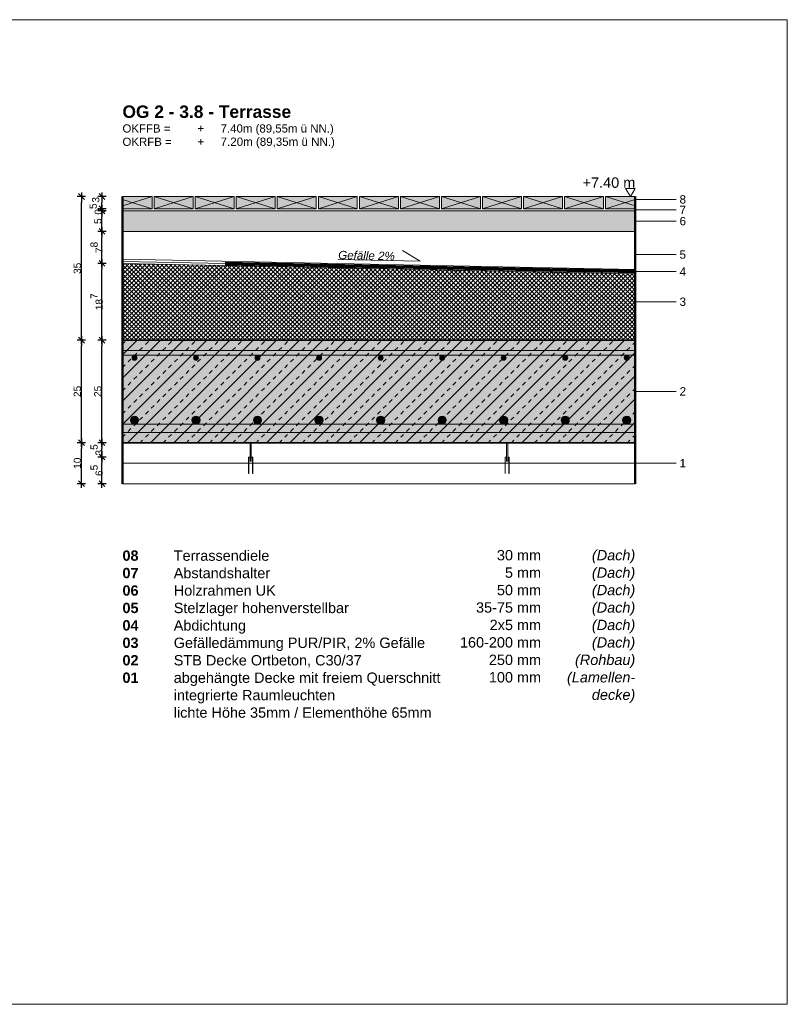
# Model space of a CAD drawing. Header units: metres. Extents: x 0.9 to 30.1, y -10.7 to 8.6.
# Tile 255 of 256: x 20.1 to 22, y 1.8 to 4.2. Entities that reach past the tile are written whole.
import ezdxf

# ---------------------------------------------------------------- set-up
doc = ezdxf.new("R2010")
doc.units = ezdxf.units.M
doc.header["$PDMODE"] = 1
doc.header["$PDSIZE"] = -2
doc.linetypes.add('Dash Style-37', pattern=[2.25, 1, -1.25])
doc.layers.get('0').update_dxf_attribs({"lineweight": 25})
for name, color, linetype, lineweight in [('021_Dachabdichtungsarbeiten-Belag auf Stelzlager', 7, 'Continuous', 13), ('Bemaßung', 7, 'Continuous', 9), ('Keine', 7, 'Continuous', 9)]:
    doc.layers.add(name, color=color, linetype=linetype, lineweight=lineweight)
doc.layers.get('0').freeze()
doc.styles.add('Arial', font='arial.ttf')
doc.styles.add('Arial (bold)', font='arialbd.ttf')
doc.styles.add('Arial (italic)', font='ariali.ttf')
doc.dimstyles.new('boris100', dxfattribs={"dimtxt": 17.652669, "dimasz": 0.001414, "dimexe": 0.001, "dimexo": 0.01, "dimgap": 0.0001, "dimtad": 1, "dimdec": 4, "dimtxsty": 'Arial', "dimblk": 'VW_SLASH', "dimblk1": 'VW_SLASH', "dimblk2": 'VW_SLASH', "dimcen": 0, "dimdle": 0.001, "dimadec": 3, "dimazin": 0, "dimtfac": 0.8, "dimtdec": 4, "dimtix": 1, "dimtmove": 0, "dimatfit": 0, "dimldrblk": 'VW_FILLEDARROW', "dimfxl": 0.001, "dimfxlon": 1, "dimfrac": 2, "dimtolj": 1, "dimarcsym": 0})

# ---------------------------------------------------------------- blocks, each defined once
blk = doc.blocks.new('Group-44')
at = {"layer": '021_Dachabdichtungsarbeiten-Belag auf Stelzlager', "linetype": 'Continuous', "lineweight": 0, "transparency": 33554687}
blk.add_hatch(color=7, dxfattribs=at).paths.add_polyline_path([(20.3794, 3.7689), (20.4519, 3.7689), (20.4519, 3.7389), (20.3794, 3.7389)])
at = {"layer": '021_Dachabdichtungsarbeiten-Belag auf Stelzlager', "color": 8, "linetype": 'Continuous', "lineweight": 9, "transparency": 33554687}
for p, q in [((20.3794, 3.746), (20.4519, 3.7689)), ((20.3794, 3.7618), (20.4519, 3.7389))]:
    blk.add_line(p, q, dxfattribs=at)
at = {"layer": '021_Dachabdichtungsarbeiten-Belag auf Stelzlager', "color": 7, "linetype": 'Continuous', "lineweight": 18, "transparency": 33554687, "flags": 128}
blk.add_lwpolyline([(20.3794, 3.7689), (20.4519, 3.7689), (20.4519, 3.7389), (20.3794, 3.7389)], close=True, dxfattribs=at)
blk = doc.blocks.new('VW_SLASH')
at = {"color": 0, "linetype": 'ByBlock', "lineweight": -2, "transparency": 16777216}
blk.add_line((0.71, 0), (-1, 0), dxfattribs=at)
at = {"color": 0, "linetype": 'Continuous', "lineweight": 20, "transparency": 16777216, "flags": 128}
blk.add_lwpolyline([(0.5, 0.5), (-0.5, -0.5)], dxfattribs=at)
blk = doc.blocks.new('*D74')
at = {"layer": 'Bemaßung', "color": 0, "lineweight": -2}
for p, q in [((20.2894, 3.7689), (20.2694, 3.7689)), ((20.2794, 3.433), (20.2794, 3.7548)), ((20.2894, 3.4189), (20.2694, 3.4189))]:
    blk.add_line(p, q, dxfattribs=at)
at = {"layer": 'Defpoints', "color": 0}
for p in [(20.2794, 3.7689), (20.3794, 3.7689), (20.3794, 3.4189)]:
    blk.add_point(p, dxfattribs=at)
at = {"layer": 'Bemaßung', "color": 0, "lineweight": -2, "xscale": 0.014138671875, "yscale": 0.014138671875, "zscale": 0.014138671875}
for p, rotation in [((20.2794, 3.7689), 90), ((20.2794, 3.4189), 270)]:
    blk.add_blockref('VW_SLASH', p, dxfattribs=dict(at, rotation=rotation))
at = {"layer": 'Bemaßung', "color": 0, "insert": (20.2694, 3.5939), "char_height": 0.01765, "attachment_point": 5, "rotation": 90, "style": 'Arial'}
blk.add_mtext('\\A1;35', dxfattribs=at)
blk = doc.blocks.new('VW_FILLEDARROW')
at = {"linetype": 'Continuous', "lineweight": 5, "true_color": 0xb9b9b9, "transparency": 16777216}
h = blk.add_hatch(dxfattribs=at)
h.set_pattern_fill('Dämm', color=9, style=0, pattern_type=2)
h.set_pattern_definition([(-45, (0, 0), (0.00053033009, 0.00053033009), []), (-135, (0, 0), (0.00053033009, -0.00053033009), [])])
h.paths.add_polyline_path([(-2.25, 0.6), (0, 0), (-2.25, -0.6)])
at = {"color": 0, "linetype": 'Continuous', "lineweight": 5, "transparency": 16777216, "flags": 128}
blk.add_lwpolyline([(-2.25, 0.6), (0, 0), (-2.25, -0.6)], close=True, dxfattribs=at)
blk = doc.blocks.new('*D75')
at = {"layer": 'Bemaßung', "color": 0, "lineweight": -2}
for p, q in [((20.2894, 3.4189), (20.2694, 3.4189)), ((20.2794, 3.183), (20.2794, 3.4048)), ((20.2894, 3.1689), (20.2694, 3.1689))]:
    blk.add_line(p, q, dxfattribs=at)
at = {"layer": 'Defpoints', "color": 0}
for p in [(20.2794, 3.4189), (20.3794, 3.4189), (20.3794, 3.1689)]:
    blk.add_point(p, dxfattribs=at)
at = {"layer": 'Bemaßung', "color": 0, "lineweight": -2, "xscale": 0.014138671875, "yscale": 0.014138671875, "zscale": 0.014138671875}
for p, rotation in [((20.2794, 3.4189), 90), ((20.2794, 3.1689), 270)]:
    blk.add_blockref('VW_SLASH', p, dxfattribs=dict(at, rotation=rotation))
at = {"layer": 'Bemaßung', "color": 0, "insert": (20.2694, 3.2939), "char_height": 0.01765, "attachment_point": 5, "rotation": 90, "style": 'Arial'}
blk.add_mtext('\\A1;25', dxfattribs=at)
blk = doc.blocks.new('*D76')
at = {"layer": 'Bemaßung', "color": 0, "lineweight": -2}
for p, q in [((20.2894, 3.1689), (20.2694, 3.1689)), ((20.2794, 3.083), (20.2794, 3.1548)), ((20.2894, 3.0689), (20.2694, 3.0689))]:
    blk.add_line(p, q, dxfattribs=at)
at = {"layer": 'Defpoints', "color": 0}
for p in [(20.2794, 3.1689), (20.3794, 3.1689), (20.3794, 3.0689)]:
    blk.add_point(p, dxfattribs=at)
at = {"layer": 'Bemaßung', "color": 0, "lineweight": -2, "xscale": 0.014138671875, "yscale": 0.014138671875, "zscale": 0.014138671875}
for p, rotation in [((20.2794, 3.1689), 90), ((20.2794, 3.0689), 270)]:
    blk.add_blockref('VW_SLASH', p, dxfattribs=dict(at, rotation=rotation))
at = {"layer": 'Bemaßung', "color": 0, "insert": (20.2694, 3.1189), "char_height": 0.01765, "attachment_point": 5, "rotation": 90, "style": 'Arial'}
blk.add_mtext('\\A1;10', dxfattribs=at)
blk = doc.blocks.new('*D77')
at = {"layer": 'Bemaßung', "color": 0, "lineweight": -2}
for p, q in [((20.3394, 3.7689), (20.3194, 3.7689)), ((20.3294, 3.753), (20.3294, 3.7548)), ((20.3394, 3.7389), (20.3194, 3.7389))]:
    blk.add_line(p, q, dxfattribs=at)
at = {"layer": 'Defpoints', "color": 0}
for p in [(20.3294, 3.7689), (20.3794, 3.7689), (20.3794, 3.7389)]:
    blk.add_point(p, dxfattribs=at)
at = {"layer": 'Bemaßung', "color": 0, "lineweight": -2, "xscale": 0.014138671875, "yscale": 0.014138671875, "zscale": 0.014138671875}
for p, rotation in [((20.3294, 3.7689), 90), ((20.3294, 3.7389), 270)]:
    blk.add_blockref('VW_SLASH', p, dxfattribs=dict(at, rotation=rotation))
at = {"layer": 'Bemaßung', "color": 0, "insert": (20.3142, 3.761), "char_height": 0.01765, "attachment_point": 5, "rotation": 90, "style": 'Arial'}
blk.add_mtext('\\A1;3', dxfattribs=at)
blk = doc.blocks.new('*D78')
at = {"layer": 'Bemaßung', "color": 0, "lineweight": -2}
for p, q in [((20.3294, 3.748), (20.3294, 3.7248)), ((20.3394, 3.7389), (20.3194, 3.7389)), ((20.3394, 3.7339), (20.3194, 3.7339))]:
    blk.add_line(p, q, dxfattribs=at)
at = {"layer": 'Defpoints', "color": 0}
for p in [(20.3294, 3.7389), (20.3794, 3.7389), (20.3794, 3.7339)]:
    blk.add_point(p, dxfattribs=at)
at = {"layer": 'Bemaßung', "color": 0, "lineweight": -2, "xscale": 0.014138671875, "yscale": 0.014138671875, "zscale": 0.014138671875}
for p, rotation in [((20.3294, 3.7389), 90), ((20.3294, 3.7339), 270)]:
    blk.add_blockref('VW_SLASH', p, dxfattribs=dict(at, rotation=rotation))
at = {"layer": 'Bemaßung', "color": 0, "insert": (20.3142, 3.7385), "char_height": 0.017653, "attachment_point": 5, "rotation": 90, "style": 'Arial'}
blk.add_mtext('\\A1;0\\S5^ ;', dxfattribs=at)
blk = doc.blocks.new('*D79')
at = {"layer": 'Bemaßung', "color": 0, "lineweight": -2}
for p, q in [((20.3394, 3.7339), (20.3194, 3.7339)), ((20.3294, 3.698), (20.3294, 3.7198)), ((20.3394, 3.6839), (20.3194, 3.6839))]:
    blk.add_line(p, q, dxfattribs=at)
at = {"layer": 'Defpoints', "color": 0}
for p in [(20.3294, 3.7339), (20.3794, 3.7339), (20.3794, 3.6839)]:
    blk.add_point(p, dxfattribs=at)
at = {"layer": 'Bemaßung', "color": 0, "lineweight": -2, "xscale": 0.014138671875, "yscale": 0.014138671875, "zscale": 0.014138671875}
for p, rotation in [((20.3294, 3.7339), 90), ((20.3294, 3.6839), 270)]:
    blk.add_blockref('VW_SLASH', p, dxfattribs=dict(at, rotation=rotation))
at = {"layer": 'Bemaßung', "color": 0, "insert": (20.3194, 3.7089), "char_height": 0.01765, "attachment_point": 5, "rotation": 90, "style": 'Arial'}
blk.add_mtext('\\A1;5', dxfattribs=at)
blk = doc.blocks.new('*D80')
at = {"layer": 'Bemaßung', "color": 0, "lineweight": -2}
for p, q in [((20.3394, 3.6839), (20.3194, 3.6839)), ((20.3294, 3.62), (20.3294, 3.6698)), ((20.3394, 3.6059), (20.3194, 3.6059))]:
    blk.add_line(p, q, dxfattribs=at)
at = {"layer": 'Defpoints', "color": 0}
for p in [(20.3294, 3.6839), (20.3794, 3.6839), (20.3794, 3.6059)]:
    blk.add_point(p, dxfattribs=at)
at = {"layer": 'Bemaßung', "color": 0, "lineweight": -2, "xscale": 0.014138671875, "yscale": 0.014138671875, "zscale": 0.014138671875}
for p, rotation in [((20.3294, 3.6839), 90), ((20.3294, 3.6059), 270)]:
    blk.add_blockref('VW_SLASH', p, dxfattribs=dict(at, rotation=rotation))
at = {"layer": 'Bemaßung', "color": 0, "insert": (20.3164, 3.6449), "char_height": 0.017653, "attachment_point": 5, "rotation": 90, "style": 'Arial'}
blk.add_mtext('\\A1;7\\S8^ ;', dxfattribs=at)
blk = doc.blocks.new('*D81')
at = {"layer": 'Bemaßung', "color": 0, "lineweight": -2}
for p, q in [((20.3394, 3.6059), (20.3194, 3.6059)), ((20.3294, 3.433), (20.3294, 3.5918)), ((20.3394, 3.4189), (20.3194, 3.4189))]:
    blk.add_line(p, q, dxfattribs=at)
at = {"layer": 'Defpoints', "color": 0}
for p in [(20.3294, 3.6059), (20.3794, 3.6059), (20.3794, 3.4189)]:
    blk.add_point(p, dxfattribs=at)
at = {"layer": 'Bemaßung', "color": 0, "lineweight": -2, "xscale": 0.014138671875, "yscale": 0.014138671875, "zscale": 0.014138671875}
for p, rotation in [((20.3294, 3.6059), 90), ((20.3294, 3.4189), 270)]:
    blk.add_blockref('VW_SLASH', p, dxfattribs=dict(at, rotation=rotation))
at = {"layer": 'Bemaßung', "color": 0, "insert": (20.3166, 3.5124), "char_height": 0.017653, "attachment_point": 5, "rotation": 90, "style": 'Arial'}
blk.add_mtext('\\A1;18\\S7^ ;', dxfattribs=at)
blk = doc.blocks.new('*D82')
at = {"layer": 'Bemaßung', "color": 0, "lineweight": -2}
for p, q in [((20.3394, 3.4189), (20.3194, 3.4189)), ((20.3294, 3.183), (20.3294, 3.4048)), ((20.3394, 3.1689), (20.3194, 3.1689))]:
    blk.add_line(p, q, dxfattribs=at)
at = {"layer": 'Defpoints', "color": 0}
for p in [(20.3294, 3.4189), (20.3794, 3.4189), (20.3794, 3.1689)]:
    blk.add_point(p, dxfattribs=at)
at = {"layer": 'Bemaßung', "color": 0, "lineweight": -2, "xscale": 0.014138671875, "yscale": 0.014138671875, "zscale": 0.014138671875}
for p, rotation in [((20.3294, 3.4189), 90), ((20.3294, 3.1689), 270)]:
    blk.add_blockref('VW_SLASH', p, dxfattribs=dict(at, rotation=rotation))
at = {"layer": 'Bemaßung', "color": 0, "insert": (20.3194, 3.2939), "char_height": 0.01765, "attachment_point": 5, "rotation": 90, "style": 'Arial'}
blk.add_mtext('\\A1;25', dxfattribs=at)
blk = doc.blocks.new('*D83')
at = {"layer": 'Bemaßung', "color": 0, "lineweight": -2}
for p, q in [((20.3394, 3.1689), (20.3194, 3.1689)), ((20.3294, 3.148), (20.3294, 3.1548)), ((20.3394, 3.1339), (20.3194, 3.1339))]:
    blk.add_line(p, q, dxfattribs=at)
at = {"layer": 'Defpoints', "color": 0}
for p in [(20.3294, 3.1689), (20.3794, 3.1689), (20.6869, 3.1339)]:
    blk.add_point(p, dxfattribs=at)
at = {"layer": 'Bemaßung', "color": 0, "lineweight": -2, "xscale": 0.014138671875, "yscale": 0.014138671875, "zscale": 0.014138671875}
for p, rotation in [((20.3294, 3.1689), 90), ((20.3294, 3.1339), 270)]:
    blk.add_blockref('VW_SLASH', p, dxfattribs=dict(at, rotation=rotation))
at = {"layer": 'Bemaßung', "color": 0, "insert": (20.3164, 3.1514), "char_height": 0.017653, "attachment_point": 5, "rotation": 90, "style": 'Arial'}
blk.add_mtext('\\A1;3\\S5^ ;', dxfattribs=at)
blk = doc.blocks.new('*D84')
at = {"layer": 'Bemaßung', "color": 0, "lineweight": -2}
for p, q in [((20.3394, 3.1339), (20.3194, 3.1339)), ((20.3294, 3.083), (20.3294, 3.1198)), ((20.3394, 3.0689), (20.3194, 3.0689))]:
    blk.add_line(p, q, dxfattribs=at)
at = {"layer": 'Defpoints', "color": 0}
for p in [(20.3294, 3.1339), (20.6869, 3.1339), (20.3794, 3.0689)]:
    blk.add_point(p, dxfattribs=at)
at = {"layer": 'Bemaßung', "color": 0, "lineweight": -2, "xscale": 0.014138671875, "yscale": 0.014138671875, "zscale": 0.014138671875}
for p, rotation in [((20.3294, 3.1339), 90), ((20.3294, 3.0689), 270)]:
    blk.add_blockref('VW_SLASH', p, dxfattribs=dict(at, rotation=rotation))
at = {"layer": 'Bemaßung', "color": 0, "insert": (20.3164, 3.1014), "char_height": 0.017653, "attachment_point": 5, "rotation": 90, "style": 'Arial'}
blk.add_mtext('\\A1;6\\S5^ ;', dxfattribs=at)
blk = doc.blocks.new('Group-55')
at = {"layer": '021_Dachabdichtungsarbeiten-Belag auf Stelzlager', "linetype": 'Continuous', "lineweight": 0, "transparency": 33554687}
blk.add_hatch(color=7, dxfattribs=at).paths.add_polyline_path([(21.2569, 3.7689), (21.3519, 3.7689), (21.3519, 3.7389), (21.2569, 3.7389)])
at = {"layer": '021_Dachabdichtungsarbeiten-Belag auf Stelzlager', "color": 8, "linetype": 'Continuous', "lineweight": 9, "transparency": 33554687}
for p, q in [((21.2569, 3.7689), (21.3519, 3.7389)), ((21.2569, 3.7389), (21.3519, 3.7689))]:
    blk.add_line(p, q, dxfattribs=at)
at = {"layer": '021_Dachabdichtungsarbeiten-Belag auf Stelzlager', "color": 7, "linetype": 'Continuous', "lineweight": 18, "transparency": 33554687, "flags": 128}
blk.add_lwpolyline([(21.2569, 3.7689), (21.3519, 3.7689), (21.3519, 3.7389), (21.2569, 3.7389)], close=True, dxfattribs=at)
blk = doc.blocks.new('Group-56')
at = {"layer": '021_Dachabdichtungsarbeiten-Belag auf Stelzlager', "linetype": 'Continuous', "lineweight": 0, "transparency": 33554687}
blk.add_hatch(color=7, dxfattribs=at).paths.add_polyline_path([(21.3569, 3.7689), (21.4519, 3.7689), (21.4519, 3.7389), (21.3569, 3.7389)])
at = {"layer": '021_Dachabdichtungsarbeiten-Belag auf Stelzlager', "color": 8, "linetype": 'Continuous', "lineweight": 9, "transparency": 33554687}
for p, q in [((21.3569, 3.7689), (21.4519, 3.7389)), ((21.3569, 3.7389), (21.4519, 3.7689))]:
    blk.add_line(p, q, dxfattribs=at)
at = {"layer": '021_Dachabdichtungsarbeiten-Belag auf Stelzlager', "color": 7, "linetype": 'Continuous', "lineweight": 18, "transparency": 33554687, "flags": 128}
blk.add_lwpolyline([(21.3569, 3.7689), (21.4519, 3.7689), (21.4519, 3.7389), (21.3569, 3.7389)], close=True, dxfattribs=at)
blk = doc.blocks.new('Group-57')
at = {"layer": '021_Dachabdichtungsarbeiten-Belag auf Stelzlager', "linetype": 'Continuous', "lineweight": 0, "transparency": 33554687}
blk.add_hatch(color=7, dxfattribs=at).paths.add_polyline_path([(21.4569, 3.7689), (21.5519, 3.7689), (21.5519, 3.7389), (21.4569, 3.7389)])
at = {"layer": '021_Dachabdichtungsarbeiten-Belag auf Stelzlager', "color": 8, "linetype": 'Continuous', "lineweight": 9, "transparency": 33554687}
for p, q in [((21.4569, 3.7689), (21.5519, 3.7389)), ((21.4569, 3.7389), (21.5519, 3.7689))]:
    blk.add_line(p, q, dxfattribs=at)
at = {"layer": '021_Dachabdichtungsarbeiten-Belag auf Stelzlager', "color": 7, "linetype": 'Continuous', "lineweight": 18, "transparency": 33554687, "flags": 128}
blk.add_lwpolyline([(21.4569, 3.7689), (21.5519, 3.7689), (21.5519, 3.7389), (21.4569, 3.7389)], close=True, dxfattribs=at)
blk = doc.blocks.new('Group-58')
at = {"layer": '021_Dachabdichtungsarbeiten-Belag auf Stelzlager', "linetype": 'Continuous', "lineweight": 0, "transparency": 33554687}
blk.add_hatch(color=7, dxfattribs=at).paths.add_polyline_path([(21.5569, 3.7689), (21.6294, 3.7689), (21.6294, 3.7389), (21.5569, 3.7389)])
at = {"layer": '021_Dachabdichtungsarbeiten-Belag auf Stelzlager', "color": 8, "linetype": 'Continuous', "lineweight": 9, "transparency": 33554687}
for p, q in [((21.5569, 3.7689), (21.6294, 3.746)), ((21.5569, 3.7389), (21.6294, 3.7618))]:
    blk.add_line(p, q, dxfattribs=at)
at = {"layer": '021_Dachabdichtungsarbeiten-Belag auf Stelzlager', "color": 7, "linetype": 'Continuous', "lineweight": 18, "transparency": 33554687, "flags": 128}
blk.add_lwpolyline([(21.5569, 3.7689), (21.6294, 3.7689), (21.6294, 3.7389), (21.5569, 3.7389)], close=True, dxfattribs=at)
blk = doc.blocks.new('Group-59')
at = {"layer": '021_Dachabdichtungsarbeiten-Belag auf Stelzlager', "linetype": 'Continuous', "lineweight": 0, "transparency": 33554687}
blk.add_hatch(color=7, dxfattribs=at).paths.add_polyline_path([(20.9569, 3.7689), (21.0519, 3.7689), (21.0519, 3.7389), (20.9569, 3.7389)])
at = {"layer": '021_Dachabdichtungsarbeiten-Belag auf Stelzlager', "color": 8, "linetype": 'Continuous', "lineweight": 9, "transparency": 33554687}
for p, q in [((20.9569, 3.7689), (21.0519, 3.7389)), ((20.9569, 3.7389), (21.0519, 3.7689))]:
    blk.add_line(p, q, dxfattribs=at)
at = {"layer": '021_Dachabdichtungsarbeiten-Belag auf Stelzlager', "color": 7, "linetype": 'Continuous', "lineweight": 18, "transparency": 33554687, "flags": 128}
blk.add_lwpolyline([(20.9569, 3.7689), (21.0519, 3.7689), (21.0519, 3.7389), (20.9569, 3.7389)], close=True, dxfattribs=at)
blk = doc.blocks.new('Group-60')
at = {"layer": '021_Dachabdichtungsarbeiten-Belag auf Stelzlager', "linetype": 'Continuous', "lineweight": 0, "transparency": 33554687}
blk.add_hatch(color=7, dxfattribs=at).paths.add_polyline_path([(21.0569, 3.7689), (21.1519, 3.7689), (21.1519, 3.7389), (21.0569, 3.7389)])
at = {"layer": '021_Dachabdichtungsarbeiten-Belag auf Stelzlager', "color": 8, "linetype": 'Continuous', "lineweight": 9, "transparency": 33554687}
for p, q in [((21.0569, 3.7689), (21.1519, 3.7389)), ((21.0569, 3.7389), (21.1519, 3.7689))]:
    blk.add_line(p, q, dxfattribs=at)
at = {"layer": '021_Dachabdichtungsarbeiten-Belag auf Stelzlager', "color": 7, "linetype": 'Continuous', "lineweight": 18, "transparency": 33554687, "flags": 128}
blk.add_lwpolyline([(21.0569, 3.7689), (21.1519, 3.7689), (21.1519, 3.7389), (21.0569, 3.7389)], close=True, dxfattribs=at)
blk = doc.blocks.new('Group-61')
at = {"layer": '021_Dachabdichtungsarbeiten-Belag auf Stelzlager', "linetype": 'Continuous', "lineweight": 0, "transparency": 33554687}
blk.add_hatch(color=7, dxfattribs=at).paths.add_polyline_path([(21.1569, 3.7689), (21.2519, 3.7689), (21.2519, 3.7389), (21.1569, 3.7389)])
at = {"layer": '021_Dachabdichtungsarbeiten-Belag auf Stelzlager', "color": 8, "linetype": 'Continuous', "lineweight": 9, "transparency": 33554687}
for p, q in [((21.1569, 3.7689), (21.2519, 3.7389)), ((21.1569, 3.7389), (21.2519, 3.7689))]:
    blk.add_line(p, q, dxfattribs=at)
at = {"layer": '021_Dachabdichtungsarbeiten-Belag auf Stelzlager', "color": 7, "linetype": 'Continuous', "lineweight": 18, "transparency": 33554687, "flags": 128}
blk.add_lwpolyline([(21.1569, 3.7689), (21.2519, 3.7689), (21.2519, 3.7389), (21.1569, 3.7389)], close=True, dxfattribs=at)
blk = doc.blocks.new('Group-62')
at = {"layer": '021_Dachabdichtungsarbeiten-Belag auf Stelzlager', "linetype": 'Continuous', "lineweight": 0, "transparency": 33554687}
blk.add_hatch(color=7, dxfattribs=at).paths.add_polyline_path([(20.6569, 3.7689), (20.7519, 3.7689), (20.7519, 3.7389), (20.6569, 3.7389)])
at = {"layer": '021_Dachabdichtungsarbeiten-Belag auf Stelzlager', "color": 8, "linetype": 'Continuous', "lineweight": 9, "transparency": 33554687}
for p, q in [((20.6569, 3.7689), (20.7519, 3.7389)), ((20.6569, 3.7389), (20.7519, 3.7689))]:
    blk.add_line(p, q, dxfattribs=at)
at = {"layer": '021_Dachabdichtungsarbeiten-Belag auf Stelzlager', "color": 7, "linetype": 'Continuous', "lineweight": 18, "transparency": 33554687, "flags": 128}
blk.add_lwpolyline([(20.6569, 3.7689), (20.7519, 3.7689), (20.7519, 3.7389), (20.6569, 3.7389)], close=True, dxfattribs=at)
blk = doc.blocks.new('Group-63')
at = {"layer": '021_Dachabdichtungsarbeiten-Belag auf Stelzlager', "linetype": 'Continuous', "lineweight": 0, "transparency": 33554687}
blk.add_hatch(color=7, dxfattribs=at).paths.add_polyline_path([(20.7569, 3.7689), (20.8519, 3.7689), (20.8519, 3.7389), (20.7569, 3.7389)])
at = {"layer": '021_Dachabdichtungsarbeiten-Belag auf Stelzlager', "color": 8, "linetype": 'Continuous', "lineweight": 9, "transparency": 33554687}
for p, q in [((20.7569, 3.7689), (20.8519, 3.7389)), ((20.7569, 3.7389), (20.8519, 3.7689))]:
    blk.add_line(p, q, dxfattribs=at)
at = {"layer": '021_Dachabdichtungsarbeiten-Belag auf Stelzlager', "color": 7, "linetype": 'Continuous', "lineweight": 18, "transparency": 33554687, "flags": 128}
blk.add_lwpolyline([(20.7569, 3.7689), (20.8519, 3.7689), (20.8519, 3.7389), (20.7569, 3.7389)], close=True, dxfattribs=at)
blk = doc.blocks.new('Group-64')
at = {"layer": '021_Dachabdichtungsarbeiten-Belag auf Stelzlager', "linetype": 'Continuous', "lineweight": 0, "transparency": 33554687}
blk.add_hatch(color=7, dxfattribs=at).paths.add_polyline_path([(20.8569, 3.7689), (20.9519, 3.7689), (20.9519, 3.7389), (20.8569, 3.7389)])
at = {"layer": '021_Dachabdichtungsarbeiten-Belag auf Stelzlager', "color": 8, "linetype": 'Continuous', "lineweight": 9, "transparency": 33554687}
for p, q in [((20.8569, 3.7689), (20.9519, 3.7389)), ((20.8569, 3.7389), (20.9519, 3.7689))]:
    blk.add_line(p, q, dxfattribs=at)
at = {"layer": '021_Dachabdichtungsarbeiten-Belag auf Stelzlager', "color": 7, "linetype": 'Continuous', "lineweight": 18, "transparency": 33554687, "flags": 128}
blk.add_lwpolyline([(20.8569, 3.7689), (20.9519, 3.7689), (20.9519, 3.7389), (20.8569, 3.7389)], close=True, dxfattribs=at)
blk = doc.blocks.new('Group-65')
at = {"layer": '021_Dachabdichtungsarbeiten-Belag auf Stelzlager', "linetype": 'Continuous', "lineweight": 0, "transparency": 33554687}
blk.add_hatch(color=7, dxfattribs=at).paths.add_polyline_path([(20.4569, 3.7689), (20.5519, 3.7689), (20.5519, 3.7389), (20.4569, 3.7389)])
at = {"layer": '021_Dachabdichtungsarbeiten-Belag auf Stelzlager', "color": 8, "linetype": 'Continuous', "lineweight": 9, "transparency": 33554687}
for p, q in [((20.4569, 3.7689), (20.5519, 3.7389)), ((20.4569, 3.7389), (20.5519, 3.7689))]:
    blk.add_line(p, q, dxfattribs=at)
at = {"layer": '021_Dachabdichtungsarbeiten-Belag auf Stelzlager', "color": 7, "linetype": 'Continuous', "lineweight": 18, "transparency": 33554687, "flags": 128}
blk.add_lwpolyline([(20.4569, 3.7689), (20.5519, 3.7689), (20.5519, 3.7389), (20.4569, 3.7389)], close=True, dxfattribs=at)
blk = doc.blocks.new('Group-66')
at = {"layer": '021_Dachabdichtungsarbeiten-Belag auf Stelzlager', "linetype": 'Continuous', "lineweight": 0, "transparency": 33554687}
blk.add_hatch(color=7, dxfattribs=at).paths.add_polyline_path([(20.5569, 3.7689), (20.6519, 3.7689), (20.6519, 3.7389), (20.5569, 3.7389)])
at = {"layer": '021_Dachabdichtungsarbeiten-Belag auf Stelzlager', "color": 8, "linetype": 'Continuous', "lineweight": 9, "transparency": 33554687}
for p, q in [((20.5569, 3.7689), (20.6519, 3.7389)), ((20.5569, 3.7389), (20.6519, 3.7689))]:
    blk.add_line(p, q, dxfattribs=at)
at = {"layer": '021_Dachabdichtungsarbeiten-Belag auf Stelzlager', "color": 7, "linetype": 'Continuous', "lineweight": 18, "transparency": 33554687, "flags": 128}
blk.add_lwpolyline([(20.5569, 3.7689), (20.6519, 3.7689), (20.6519, 3.7389), (20.5569, 3.7389)], close=True, dxfattribs=at)

msp = doc.modelspace()

# ---------------------------------------------------------------- hatches: boundary and pattern name
at = {"layer": '021_Dachabdichtungsarbeiten-Belag auf Stelzlager', "linetype": 'Continuous', "lineweight": 0, "true_color": 0xf3efea, "transparency": 33554687}
msp.add_hatch(color=7, dxfattribs=at).paths.add_polyline_path([(20.3794, 3.7339), (21.6294, 3.7339), (21.6294, 3.6839), (20.3794, 3.6839)])
at = {"layer": 'Keine', "linetype": 'Continuous', "lineweight": 0, "true_color": 0xdddddd, "transparency": 33554687}
for points in [[(20.3794, 3.39391), (20.3794, 3.38191), (21.6294, 3.38191), (21.6294, 3.39391)], [(20.3794, 3.21391), (20.3794, 3.19391), (21.6294, 3.19391), (21.6294, 3.21391)]]:
    msp.add_hatch(color=254, dxfattribs=at).paths.add_polyline_path(points)
h = msp.add_hatch(color=254, dxfattribs=at)
edge = h.paths.add_edge_path()
edge.add_arc((20.40866, 3.37591), 0.006, 0, 360)
h = msp.add_hatch(color=254, dxfattribs=at)
edge = h.paths.add_edge_path()
edge.add_arc((20.55866, 3.37591), 0.006, 0, 360)
h = msp.add_hatch(color=254, dxfattribs=at)
edge = h.paths.add_edge_path()
edge.add_arc((20.70866, 3.37591), 0.006, 0, 360)
h = msp.add_hatch(color=254, dxfattribs=at)
edge = h.paths.add_edge_path()
edge.add_arc((20.85866, 3.37591), 0.006, 0, 360)
h = msp.add_hatch(color=254, dxfattribs=at)
edge = h.paths.add_edge_path()
edge.add_arc((21.00866, 3.37591), 0.006, 0, 360)
h = msp.add_hatch(color=254, dxfattribs=at)
edge = h.paths.add_edge_path()
edge.add_arc((21.15866, 3.37591), 0.006, 0, 360)
h = msp.add_hatch(color=254, dxfattribs=at)
edge = h.paths.add_edge_path()
edge.add_arc((21.30866, 3.37591), 0.006, 0, 360)
h = msp.add_hatch(color=254, dxfattribs=at)
edge = h.paths.add_edge_path()
edge.add_arc((21.45866, 3.37591), 0.006, 0, 360)
h = msp.add_hatch(color=254, dxfattribs=at)
edge = h.paths.add_edge_path()
edge.add_arc((21.60866, 3.37591), 0.006, 0, 360)
h = msp.add_hatch(color=254, dxfattribs=at)
edge = h.paths.add_edge_path()
edge.add_arc((20.40866, 3.22391), 0.01, 0, 360)
h = msp.add_hatch(color=254, dxfattribs=at)
edge = h.paths.add_edge_path()
edge.add_arc((20.55866, 3.22391), 0.01, 0, 360)
h = msp.add_hatch(color=254, dxfattribs=at)
edge = h.paths.add_edge_path()
edge.add_arc((20.70866, 3.22391), 0.01, 0, 360)
h = msp.add_hatch(color=254, dxfattribs=at)
edge = h.paths.add_edge_path()
edge.add_arc((20.85866, 3.22391), 0.01, 0, 360)
h = msp.add_hatch(color=254, dxfattribs=at)
edge = h.paths.add_edge_path()
edge.add_arc((21.00866, 3.22391), 0.01, 0, 360)
h = msp.add_hatch(color=254, dxfattribs=at)
edge = h.paths.add_edge_path()
edge.add_arc((21.15866, 3.22391), 0.01, 0, 360)
h = msp.add_hatch(color=254, dxfattribs=at)
edge = h.paths.add_edge_path()
edge.add_arc((21.30866, 3.22391), 0.01, 0, 360)
h = msp.add_hatch(color=254, dxfattribs=at)
edge = h.paths.add_edge_path()
edge.add_arc((21.45866, 3.22391), 0.01, 0, 360)
h = msp.add_hatch(color=254, dxfattribs=at)
edge = h.paths.add_edge_path()
edge.add_arc((21.60866, 3.22391), 0.01, 0, 360)

# ---------------------------------------------------------------- linework, layer by layer
at = {"layer": '021_Dachabdichtungsarbeiten-Belag auf Stelzlager', "color": 8, "linetype": 'Continuous', "lineweight": 9, "transparency": 33554687, "flags": 128}
msp.add_lwpolyline([(20.3794, 3.7339), (21.6294, 3.7339), (21.6294, 3.6839), (20.3794, 3.6839)], close=True, dxfattribs=at)
at = {"layer": 'Keine', "color": 253, "linetype": 'Continuous', "lineweight": 9, "true_color": 0xaaaaaa, "transparency": 33554687}
for p, q in [((21.7294, 3.7618), (21.6294, 3.7618)), ((21.7294, 3.73631), (21.6294, 3.73631)), ((21.7294, 3.7089), (21.6294, 3.7089)), ((21.7294, 3.51241), (21.6294, 3.51241)), ((21.7294, 3.29391), (21.6294, 3.29391))]:
    msp.add_line(p, q, dxfattribs=at)
at = {"layer": 'Keine', "color": 255, "flags": 128}
msp.add_lwpolyline([(20, 4.2), (22, 4.2), (22, 1.8), (20, 1.8)], close=True, dxfattribs=at)
at = {"layer": 'Keine', "color": 7, "linetype": 'Continuous', "lineweight": 13, "transparency": 33554687, "flags": 128}
msp.add_lwpolyline([(21.60544, 3.78891), (21.61742, 3.76891), (21.6294, 3.78891)], close=True, dxfattribs=at)
at = {"layer": 'Keine', "color": 9, "linetype": 'Continuous', "lineweight": 13, "transparency": 33554687, "flags": 128}
for points in [[(20.3794, 3.39391), (20.3794, 3.38191), (21.6294, 3.38191), (21.6294, 3.39391)], [(20.3794, 3.21391), (20.3794, 3.19391), (21.6294, 3.19391), (21.6294, 3.21391)]]:
    msp.add_lwpolyline(points, close=True, dxfattribs=at)
at = {"layer": 'Keine', "color": 9, "linetype": 'Continuous', "lineweight": 13, "transparency": 33554687}
for centre, radius in [((20.40866, 3.37591), 0.006), ((20.55866, 3.37591), 0.006), ((20.70866, 3.37591), 0.006), ((20.85866, 3.37591), 0.006), ((21.00866, 3.37591), 0.006), ((21.15866, 3.37591), 0.006), ((21.30866, 3.37591), 0.006), ((21.45866, 3.37591), 0.006), ((21.60866, 3.37591), 0.006), ((20.40866, 3.22391), 0.01), ((20.55866, 3.22391), 0.01), ((20.70866, 3.22391), 0.01), ((20.85866, 3.22391), 0.01), ((21.00866, 3.22391), 0.01), ((21.15866, 3.22391), 0.01), ((21.30866, 3.22391), 0.01), ((21.45866, 3.22391), 0.01), ((21.60866, 3.22391), 0.01)]:
    msp.add_circle(centre, radius, dxfattribs=at)

# ---------------------------------------------------------------- block references
at = {"layer": '021_Dachabdichtungsarbeiten-Belag auf Stelzlager', "color": 7, "transparency": 33554687}
for name in ['Group-44', 'Group-65', 'Group-66', 'Group-62', 'Group-63', 'Group-64', 'Group-59', 'Group-60', 'Group-61', 'Group-55', 'Group-56', 'Group-57', 'Group-58']:
    msp.add_blockref(name, (0, 0), dxfattribs=at)

# ---------------------------------------------------------------- texts
at = {"layer": 'Keine', "color": 7, "transparency": 33554687}
for s, insert, char_height, attachment_point, line_spacing_factor, style in [('OG 2 - 3.8 - Terrasse', (20.3794, 3.99089), 0.0302617, 1, 0.994404, 'Arial (bold)'), ('\\pxt1.46;OKFFB =^I   +^I7.40m (89,55m ü NN.)\\POKRFB =^I   +^I{\\H1.01x;7.20m (89,35m ü NN.)}', (20.3794, 3.94488), 0.0199456, 1, 0.969122, 'Arial'), ('8 ', (21.75317, 3.7618), 0.020374, 6, 0.969122, 'Arial'), ('7 ', (21.75317, 3.73631), 0.020374, 6, 0.969122, 'Arial'), ('6 ', (21.75317, 3.7089), 0.020374, 6, 0.969122, 'Arial'), ('5 ', (21.75317, 3.62741), 0.020374, 6, 0.969122, 'Arial'), ('4 ', (21.75317, 3.58591), 0.020374, 6, 0.969122, 'Arial'), ('3 ', (21.75317, 3.51241), 0.020374, 6, 0.969122, 'Arial'), ('2 ', (21.75317, 3.29391), 0.020374, 6, 0.969122, 'Arial'), ('1 ', (21.75317, 3.11891), 0.020374, 6, 0.969122, 'Arial')]:
    msp.add_mtext(s, dxfattribs=dict(at, insert=insert, char_height=char_height, attachment_point=attachment_point, line_spacing_factor=line_spacing_factor, style=style))
at = {"layer": 'Keine', "color": 7, "transparency": 33554687, "insert": (21.6294, 3.78997), "char_height": 0.025218, "attachment_point": 9, "rotation": 0.00136, "line_spacing_factor": 0.969122, "style": 'Arial'}
msp.add_mtext('+7.40 m', dxfattribs=at)
at = {"layer": 'Keine', "color": 7, "insert": (20.3794, 2.90632), "char_height": 0.0252181, "attachment_point": 1, "line_spacing_factor": 1.011258, "style": 'Arial (bold)'}
msp.add_mtext('\\pxt4.957;08{\\fArial|b0|i0|c0|p0; ^ITerrassendiele\\P}07{\\fArial|b0|i0|c0|p0;^IAbstandshalter\\P}06{\\fArial|b0|i0|c0|p0; ^I}{\\fArial|b0|i0|c0|p0;Holzrahmen UK}{\\fArial|b0|i0|c0|p0;\\P}05{\\fArial|b0|i0|c0|p0;^IStelzlager hohenverstellbar\\P}04{\\fArial|b0|i0|c0|p0; ^I}{\\fArial|b0|i0|c0|p0;Abdichtung\\P}03{\\fArial|b0|i0|c0|p0; ^I}{\\fArial|b0|i0|c0|p0;Gefälledämmung PUR/PIR, 2% Gefälle}{\\fArial|b0|i0|c0|p0;\\P}02{\\fArial|b0|i0|c0|p0; ^ISTB Decke Ortbeton, C30/37\\P}01{\\fArial|b0|i0|c0|p0;^Iabgehängte Decke mit freiem Querschnitt\\P^Iintegrierte Raumleuchten\\P^Ilichte Höhe 35mm / Elementhöhe 65mm}', dxfattribs=at)
at = {"layer": 'Keine', "color": 7, "transparency": 33554687, "attachment_point": 3, "line_spacing_factor": 1.011258}
for s, insert, char_height, width, style in [('  30 mm\\P5 mm\\P50 mm\\P35-75 mm\\P2x5 mm\\P  160-200 mm\\P250 mm\\P100 mm', (21.39978, 2.90738), 0.0252181, 0.22, 'Arial'), ('(Dach)\\P(Dach)\\P(Dach)\\P(Dach)\\P(Dach)\\P(Dach)\\P(Rohbau)\\P(Lamellen-\\Pdecke)', (21.6294, 2.90738), 0.025218, 0.1763986, 'Arial (italic)')]:
    msp.add_mtext(s, dxfattribs=dict(at, insert=insert, char_height=char_height, width=width, style=style))

# ---------------------------------------------------------------- dimensions: what is measured, and where the dimension line sits
at = {"layer": 'Bemaßung'}
for base, p1, p2, text, picture, middle in [((20.3294, 3.76891), (20.3794, 3.7389), (20.3794, 3.76891), '3', '*D77', (20.3142, 3.761)), ((20.3294, 3.7389), (20.3794, 3.7339), (20.3794, 3.7389), '0\\S5^ ;', '*D78', (20.3142, 3.7385))]:
    dim = msp.add_linear_dim(base=base, p1=p1, p2=p2, angle=270, text=text, dimstyle='boris100', override={"dimtxt": 0.017653, "dimasz": 0.014139, "dimexe": 0.01, "dimgap": 0.001, "dimpost": '<>', "dimtxsty": 'Arial', "dimdle": 0.01, "dimtmove": 2, "dimfxl": 0.01}, dxfattribs=at)
    dim.commit()
    dim.dimension.update_dxf_attribs({"geometry": picture, "text_midpoint": middle, "dimtype": 160})
for base, p1, p2, text, picture, middle in [((20.3294, 3.7339), (20.3794, 3.6839), (20.3794, 3.7339), '5', '*D79', (20.31942, 3.7089)), ((20.2794, 3.41891), (20.3794, 3.16891), (20.3794, 3.41891), '25', '*D75', (20.26939, 3.29391)), ((20.3294, 3.41891), (20.3794, 3.16891), (20.3794, 3.41891), '25', '*D82', (20.31939, 3.29391))]:
    dim = msp.add_linear_dim(base=base, p1=p1, p2=p2, angle=270, text=text, dimstyle='boris100', override={"dimtxt": 0.017653, "dimasz": 0.014139, "dimexe": 0.01, "dimgap": 0.001, "dimpost": '<>', "dimtxsty": 'Arial', "dimdle": 0.01, "dimtmove": 2, "dimfxl": 0.01}, dxfattribs=at)
    dim.commit()
    dim.dimension.update_dxf_attribs({"geometry": picture, "text_midpoint": middle})

# ---------------------------------------------------------------- next in the draw order: wipeouts: each hides what was drawn before it
at = {"color": 255, "linetype": 'Continuous', "lineweight": 9, "transparency": 33554687}
for points in [[(20.3794, 3.61091), (21.6294, 3.58591), (21.6294, 3.58091), (20.3794, 3.60591)], [(21.6294, 3.06891), (20.3794, 3.06891), (20.3794, 3.11891), (21.6294, 3.11891)]]:
    msp.add_wipeout(points, dxfattribs=at).dxf.layer = 'Keine'

# ---------------------------------------------------------------- next in the draw order: hatches: boundary and pattern name
at = {"layer": 'Keine', "linetype": 'Continuous', "lineweight": 0, "true_color": 0x7f7f7f, "transparency": 33554687}
for points in [[(20.6869, 3.09391), (20.6874, 3.09391), (20.6874, 3.13341), (20.6964, 3.13341), (20.6964, 3.09391), (20.6969, 3.09391), (20.6969, 3.13391), (20.6869, 3.13391)], [(21.3219, 3.09391), (21.3214, 3.09391), (21.3214, 3.13341), (21.3124, 3.13341), (21.3124, 3.09391), (21.3119, 3.09391), (21.3119, 3.13391), (21.3219, 3.13391)]]:
    msp.add_hatch(color=8, dxfattribs=at).paths.add_polyline_path(points)

# ---------------------------------------------------------------- next in the draw order: linework, layer by layer
at = {"layer": 'Keine', "color": 7, "linetype": 'Dash Style-37', "lineweight": 35, "transparency": 33554687}
msp.add_line((21.6294, 3.58341), (20.3794, 3.60841), dxfattribs=at)
at = {"layer": 'Keine', "color": 7, "linetype": 'Continuous', "lineweight": 9, "transparency": 33554687}
msp.add_line((20.95027, 3.59449), (20.89028, 3.59569), dxfattribs=at)
msp.add_line((20.95027, 3.59449), (20.89028, 3.59569), dxfattribs=at)
at = {"layer": 'Keine', "color": 253, "linetype": 'Continuous', "lineweight": 9, "true_color": 0xaaaaaa, "transparency": 33554687}
msp.add_line((21.7294, 3.11891), (21.6294, 3.11891), dxfattribs=at)
at = {"layer": 'Keine', "color": 7, "linetype": 'Continuous', "lineweight": 9, "transparency": 33554687, "flags": 128}
for points in [[(20.3794, 3.61091), (21.6294, 3.58591), (21.6294, 3.58091), (20.3794, 3.60591)], [(21.6294, 3.06891), (20.3794, 3.06891), (20.3794, 3.11891), (21.6294, 3.11891)]]:
    msp.add_lwpolyline(points, close=True, dxfattribs=at)
at = {"layer": 'Keine', "color": 7, "linetype": 'Continuous', "lineweight": 13, "transparency": 33554687, "flags": 128}
for points in [[(20.6869, 3.09391), (20.6874, 3.09391), (20.6874, 3.13341), (20.6964, 3.13341), (20.6964, 3.09391), (20.6969, 3.09391), (20.6969, 3.13391), (20.6869, 3.13391)], [(21.3219, 3.09391), (21.3214, 3.09391), (21.3214, 3.13341), (21.3124, 3.13341), (21.3124, 3.09391), (21.3119, 3.09391), (21.3119, 3.13391), (21.3219, 3.13391)]]:
    msp.add_lwpolyline(points, close=True, dxfattribs=at)

# ---------------------------------------------------------------- next in the draw order: dimensions: what is measured, and where the dimension line sits
at = {"layer": 'Bemaßung'}
dim = msp.add_linear_dim(base=(20.2794, 3.16891), p1=(20.3794, 3.06891), p2=(20.3794, 3.16891), angle=270, text='10', dimstyle='boris100', override={"dimtxt": 0.017653, "dimasz": 0.014139, "dimexe": 0.01, "dimgap": 0.001, "dimpost": '<>', "dimtxsty": 'Arial', "dimdle": 0.01, "dimtmove": 2, "dimfxl": 0.01}, dxfattribs=at)
dim.commit()
dim.dimension.update_dxf_attribs({"geometry": '*D76', "text_midpoint": (20.26939, 3.11891)})

# ---------------------------------------------------------------- next in the draw order: wipeouts: each hides what was drawn before it
at = {"color": 255, "linetype": 'Continuous', "lineweight": 9, "transparency": 33554687}
for points in [[(20.3794, 3.61591), (21.6294, 3.59091), (21.6294, 3.58591), (20.3794, 3.61091)], [(20.6904, 3.16891), (20.6934, 3.16891), (20.6934, 3.12391), (20.6904, 3.12391)], [(21.3154, 3.16891), (21.3184, 3.16891), (21.3184, 3.12391), (21.3154, 3.12391)]]:
    msp.add_wipeout(points, dxfattribs=at).dxf.layer = 'Keine'

# ---------------------------------------------------------------- next in the draw order: hatches: boundary and pattern name
at = {"layer": 'Keine', "linetype": 'Continuous', "lineweight": 5, "true_color": 0xb9b9b9, "transparency": 33554687}
h = msp.add_hatch(dxfattribs=at)
h.set_pattern_fill('Dämm', color=9, style=0, pattern_type=2)
h.set_pattern_definition([(-45, (0, 0), (0.0053033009, 0.0053033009), []), (-135, (0, 0), (0.0053033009, -0.0053033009), [])])
h.paths.add_polyline_path([(20.3794, 3.41891), (21.6294, 3.41891), (21.6294, 3.58091), (20.3794, 3.60591)])
at = {"layer": 'Keine', "linetype": 'Continuous', "lineweight": 0, "true_color": 0xc0c0c0, "transparency": 33554687}
msp.add_hatch(color=9, dxfattribs=at).paths.add_polyline_path([(20.3794, 3.41891), (21.6294, 3.41891), (21.6294, 3.16891), (20.3794, 3.16891)])
at = {"layer": 'Keine', "linetype": 'Continuous', "lineweight": 13, "true_color": 0x333333, "transparency": 33554687}
h = msp.add_hatch(dxfattribs=at)
h.set_pattern_fill('Stahlbeton-M1_10', color=250, style=0, pattern_type=2)
h.set_pattern_definition([(45, (0, 0), (0.02828427, -0.02828427), [0.01, -0.01])])
h.paths.add_polyline_path([(20.3794, 3.41891), (21.6294, 3.41891), (21.6294, 3.16891), (20.3794, 3.16891)])
at = {"layer": 'Keine', "linetype": 'Continuous', "lineweight": 13, "true_color": 0x4c4c4c, "transparency": 33554687}
h = msp.add_hatch(dxfattribs=at)
h.set_pattern_fill('Stahlbeton-M1_10-1', color=251, style=0, pattern_type=2)
h.set_pattern_definition([(-135, (0.012426, -0.013254), (0.02828427, -0.02828427), [])])
h.paths.add_polyline_path([(20.3794, 3.41891), (21.6294, 3.41891), (21.6294, 3.16891), (20.3794, 3.16891)])

# ---------------------------------------------------------------- next in the draw order: linework, layer by layer
at = {"layer": 'Keine', "color": 255, "lineweight": 50}
for p, q in [((20.3794, 3.76891), (20.3794, 3.06891)), ((21.6294, 3.06891), (21.6294, 3.76891))]:
    msp.add_line(p, q, dxfattribs=at)
at = {"layer": 'Keine', "color": 8, "linetype": 'Continuous', "lineweight": 9, "true_color": 0x808080, "transparency": 33554687}
for q in [(21.06209, 3.63726), (20.90492, 3.6154)]:
    msp.add_line((21.10488, 3.6114), q, dxfattribs=at)
at = {"layer": 'Keine', "color": 253, "linetype": 'Continuous', "lineweight": 9, "true_color": 0xaaaaaa, "transparency": 33554687}
for p, q in [((21.7294, 3.62741), (21.6294, 3.62741)), ((21.7294, 3.58591), (21.6294, 3.58591))]:
    msp.add_line(p, q, dxfattribs=at)
at = {"layer": 'Keine', "color": 7, "linetype": 'Dash Style-37', "lineweight": 35, "transparency": 33554687}
msp.add_line((21.6294, 3.58841), (20.3794, 3.61341), dxfattribs=at)
at = {"layer": 'Keine', "color": 7, "linetype": 'Continuous', "lineweight": 9, "transparency": 33554687, "flags": 128}
for points in [[(20.3794, 3.61591), (21.6294, 3.59091), (21.6294, 3.58591), (20.3794, 3.61091)], [(20.3794, 3.41891), (21.6294, 3.41891), (21.6294, 3.58091), (20.3794, 3.60591)], [(20.6904, 3.16891), (20.6934, 3.16891), (20.6934, 3.12391), (20.6904, 3.12391)], [(21.3154, 3.16891), (21.3184, 3.16891), (21.3184, 3.12391), (21.3154, 3.12391)]]:
    msp.add_lwpolyline(points, close=True, dxfattribs=at)
at = {"layer": 'Keine', "color": 7, "linetype": 'Continuous', "lineweight": 35, "transparency": 33554687, "flags": 128}
msp.add_lwpolyline([(20.3794, 3.41891), (21.6294, 3.41891), (21.6294, 3.16891), (20.3794, 3.16891)], close=True, dxfattribs=at)

# ---------------------------------------------------------------- next in the draw order: texts
at = {"layer": 'Keine', "color": 8, "true_color": 0x808080, "transparency": 33554687, "insert": (21.04296, 3.61349), "char_height": 0.020174, "attachment_point": 9, "rotation": 358.85424, "line_spacing_factor": 0.97755, "style": 'Arial (italic)'}
msp.add_mtext('Gefälle 2%', dxfattribs=at)

# ---------------------------------------------------------------- next in the draw order: dimensions: what is measured, and where the dimension line sits
at = {"layer": 'Bemaßung'}
for base, p1, p2, text, picture, middle in [((20.2794, 3.76891), (20.3794, 3.41891), (20.3794, 3.76891), '35', '*D74', (20.26938, 3.59391)), ((20.3294, 3.6839), (20.3794, 3.60591), (20.3794, 3.6839), '7\\S8^ ;', '*D80', (20.31644, 3.64491)), ((20.3294, 3.60591), (20.3794, 3.41891), (20.3794, 3.60591), '18\\S7^ ;', '*D81', (20.31659, 3.51241)), ((20.3294, 3.16891), (20.6869, 3.13391), (20.3794, 3.16891), '3\\S5^ ;', '*D83', (20.31644, 3.15141)), ((20.3294, 3.13391), (20.3794, 3.06891), (20.6869, 3.13391), '6\\S5^ ;', '*D84', (20.31645, 3.10141))]:
    dim = msp.add_linear_dim(base=base, p1=p1, p2=p2, angle=270, text=text, dimstyle='boris100', override={"dimtxt": 0.017653, "dimasz": 0.014139, "dimexe": 0.01, "dimgap": 0.001, "dimpost": '<>', "dimtxsty": 'Arial', "dimdle": 0.01, "dimtmove": 2, "dimfxl": 0.01}, dxfattribs=at)
    dim.commit()
    dim.dimension.update_dxf_attribs({"geometry": picture, "text_midpoint": middle})

doc.saveas('drawing.dxf')
